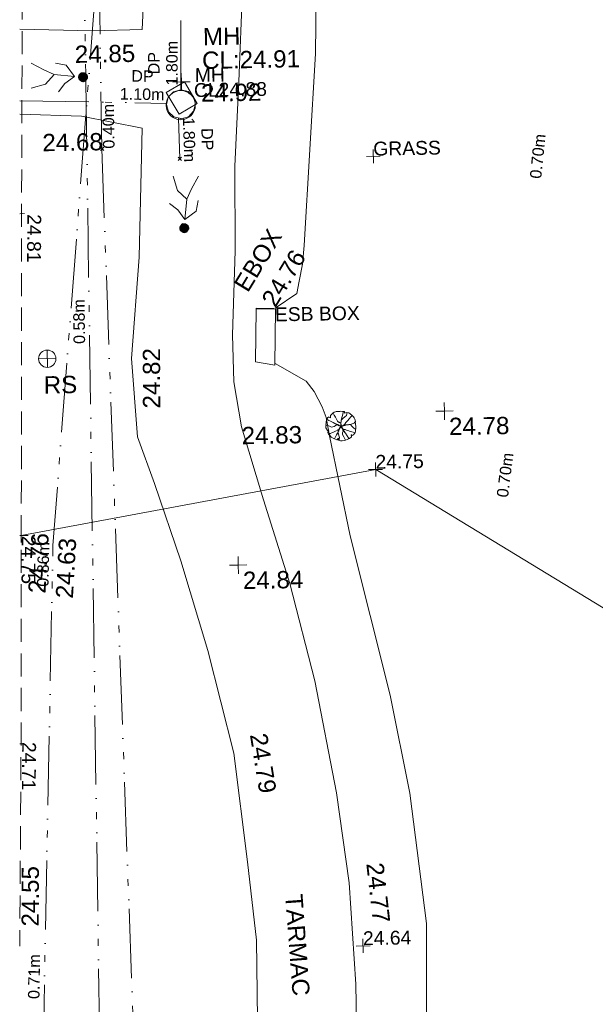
# Model space of a CAD drawing. Header units: millimetres. Extents: x -287732 to 520720, y -88450 to 287754.
# Tile 12 of 256: x -281646 to -269155, y 40935 to 62293. Entities that reach past the tile are written whole.
import ezdxf

# ---------------------------------------------------------------- set-up
doc = ezdxf.new("R2010")
doc.units = ezdxf.units.MM
for name, pattern in [('IMPORT-DASHED _2_', [750, 500, -250]), ('IMPORT-UG_EIR_QLB2 _2_', [2750, 1500, -300, 0, -300, 150, -300, 0, -200]), ('IMPORT-UG_ELEC_LV_QLB2 _2_', [2700, 1500, -300, 0, -250, 150, -300, 0, -200]), ('IMPORT-UG_ELEC_STREET LIGHTING_QLB2 _2_', [2700, 1500, -300, 0, -250, 150, -300, 0, -200]), ('IMPORT-UG_WATER_QLB2 _2_', [2500, 1500, -300, 0, -50, 150, -300, 0, -200])]:
    doc.linetypes.add(name, pattern=pattern)
for name, color, linetype, lineweight, true_color in [('00_TOPO_ESB_BOX', 240, 'Continuous', 9, 0xff003f), ('00_TOPO_FOOTPATH', 7, 'Continuous', 9, 0xa50000), ('00_TOPO_FURN_SIGN', 7, 'Continuous', 9, 0x666666), ('00_TOPO_KERB_BOTTOM', 1, 'Continuous', 9, 0xff0000), ('00_TOPO_KERB_TOP', 7, 'Continuous', 9, 0xa500a5), ('00_TOPO_LEVEL_SPOT', 7, 'Continuous', 9, 0x666666), ('00_TOPO_SERV_MH', 7, 'Continuous', 9, 0x666666), ('00_UAV_FORM_LINES', 7, 'Continuous', 9, 0x666666), ('12333-PUM-2D-U-0001-C01 - Rev2_REVIT IMPORT_dwg', 7, 'Continuous', 9, 0x767676), ('CONTOURS_MINOR', 7, 'Continuous', 9, 0x00a5a5), ('ESB_BOX', 1, 'Continuous', 9, 0xff0000), ('ESB_BOX_TXT', 1, 'Continuous', 9, 0xff0000), ('KERB_BOTTOM_LVL', 7, 'Continuous', 9, 0x0000a5), ('KERB_TOP_LVL', 2, 'Continuous', 9, 0xffff00), ('MANHOLES', 7, 'Continuous', 9, 0xa50000), ('MANHOLES_LVL', 7, 'Continuous', 9, 0xa50000), ('MANHOLES_TXT', 7, 'Continuous', 9, 0xa50000), ('PUM-EIRCOMM-NOTES', 6, 'Continuous', 9, 0xff00ff), ('PUM-EIRCOMM-QLB2', 6, 'IMPORT-UG_EIR_QLB2 _2_', 9, 0xff00ff), ('PUM-ELECTRIC-LV-QLB2', 1, 'IMPORT-UG_ELEC_LV_QLB2 _2_', 9, 0xff0000), ('PUM-ELECTRIC-SL-QLB2', 7, 'IMPORT-UG_ELEC_STREET LIGHTING_QLB2 _2_', 9, 0xff7f7f), ('PUM-WATER-MH', 5, 'Continuous', 9, 0x0000ff), ('PUM-WATER-QLB2', 5, 'IMPORT-UG_WATER_QLB2 _2_', 9, 0x0000ff), ('SAPLING', 120, 'Continuous', 9, 0x00ffbf), ('SPOT_HEIGHTS_LVL', 7, 'Continuous', 9, 0x00a500)]:
    doc.layers.add(name, color=color, linetype=linetype, lineweight=lineweight, true_color=true_color)
for name, color, linetype, lineweight in [('00_TOPO_PEDASTRIAN', 7, 'Continuous', 9), ('00_TOPO_SURVEY_TEXT', 7, 'Continuous', 9), ('CHANGE_OF_SURFACE', 7, 'IMPORT-DASHED _2_', 9), ('CHANGE_OF_SURFACE_LVL', 7, 'Continuous', 9), ('GEN-TEXT', 7, 'Continuous', 9), ('Text', 7, 'Continuous', 9), ('TEXT_TXT', 7, 'Continuous', 9)]:
    doc.layers.add(name, color=color, linetype=linetype, lineweight=lineweight)
doc.styles.add('Arial_1', font='arial.ttf', dxfattribs={"height": 250})
doc.styles.add('Arial_3', font='arial.ttf', dxfattribs={"height": 300})
doc.styles.add('Swis721 Lt BT_2', font='swissl.ttf', dxfattribs={"height": 375})

# ---------------------------------------------------------------- blocks, each defined once
blk = doc.blocks.new('12333-PUM-2D-U-0001-C01 - Rev2_REVIT IMPORT_dwg_PEDESTRIAN CROSS-2077064-Site Location Plan Proposed')
at = {"layer": '00_TOPO_PEDASTRIAN', "true_color": 0xe2e2e2}
blk.add_hatch(color=254, dxfattribs=at).paths.add_polyline_path([(533624938, 725617927), (533624994, 725617944), (533625044, 725618013), (533625044, 725618050), (533625030, 725618097), (533624971, 725618141), (533624903, 725618146), (533624877, 725618134), (533624827, 725618064), (533624826, 725618028), (533624840, 725617980), (533624900, 725617936), (533624915, 725617933)])
at = {"layer": '00_TOPO_PEDASTRIAN', "color": 253, "true_color": 0xaaaaaa, "flags": 128}
for points in [[(533624955, 725618222), (533625004, 725618667), (533624800, 725618854), (533624715, 725619166)], [(533625004, 725618667), (533625111, 725618888), (533625261, 725619161)], [(533625251, 725618633), (533625199, 725618401), (533624955, 725618222), (533624804, 725618436), (533624623, 725618575)]]:
    blk.add_lwpolyline(points, dxfattribs=at)
blk = doc.blocks.new('12333-PUM-2D-U-0001-C01 - Rev2_REVIT IMPORT_dwg_PEDESTRIAN CROSS-2077065-Site Location Plan Proposed')
at = {"layer": '00_TOPO_PEDASTRIAN', "true_color": 0xe2e2e2}
blk.add_hatch(color=254, dxfattribs=at).paths.add_polyline_path([(533622801, 725621239), (533622856, 725621255), (533622906, 725621324), (533622907, 725621361), (533622893, 725621408), (533622833, 725621452), (533622766, 725621457), (533622739, 725621445), (533622700, 725621403), (533622686, 725621347), (533622703, 725621292), (533622762, 725621248), (533622778, 725621244)])
at = {"layer": '00_TOPO_PEDASTRIAN', "color": 253, "true_color": 0xaaaaaa, "flags": 128}
for points in [[(533622170, 725621418), (533621948, 725621526), (533621675, 725621676)], [(533622203, 725621665), (533622435, 725621613), (533622615, 725621370), (533622401, 725621219), (533622261, 725621038)], [(533622615, 725621370), (533622170, 725621418), (533621983, 725621215), (533621670, 725621130)]]:
    blk.add_lwpolyline(points, dxfattribs=at)
blk = doc.blocks.new('12333-PUM-2D-U-0001-C01 - Rev2_REVIT IMPORT_dwg_MSL_RoadSign_SYM-2077193-Site Location Plan Proposed')
at = {"layer": '00_TOPO_FURN_SIGN', "color": 254, "true_color": 0xcccccc}
for p, q in [((-500, 0), (500, 0)), ((0, -500), (0, 500))]:
    blk.add_line(p, q, dxfattribs=at)
blk.add_circle((0, 0), 500, dxfattribs=at)
blk = doc.blocks.new('12333-PUM-2D-U-0001-C01 - Rev2_REVIT IMPORT_dwg_MM-2077200-Site Location Plan Proposed')
at = {"layer": '00_TOPO_LEVEL_SPOT', "color": 254, "true_color": 0xcccccc, "flags": 128}
for points in [[(0, -500), (0, 0), (-500, 0)], [(500, 0), (0, 0), (0, 500)]]:
    blk.add_lwpolyline(points, dxfattribs=at)
blk = doc.blocks.new('12333-PUM-2D-U-0001-C01 - Rev2_REVIT IMPORT_dwg_MGS62954_T2_Galway_ITM_3d_Rev1-2077680-Site Location Plan Proposed')
at = {"layer": '00_TOPO_ESB_BOX', "color": 254, "true_color": 0xcccccc}
for p, q in [((533626428, 725615110), (533626466, 725616253)), ((533626466, 725616253), (533626886, 725616253)), ((533626886, 725616253), (533626847, 725615033)), ((533626428, 725615110), (533626847, 725615033))]:
    blk.add_line(p, q, dxfattribs=at)
at = {"layer": '00_TOPO_FOOTPATH', "color": 254, "true_color": 0xcccccc, "flags": 128}
for points in [[(533621443, 725622413), (533623019, 725622351), (533624096, 725622359), (533624215, 725624171), (533624307, 725625991), (533624433, 725628087), (533624487, 725630543), (533624603, 725632616), (533624807, 725634327), (533624997, 725634972), (533625652, 725636314), (533626006, 725636753), (533626436, 725637110), (533627286, 725637750), (533627849, 725638117), (533628674, 725638531), (533629668, 725638690), (533631126, 725638672), (533633192, 725638798)], [(533628368, 725599017), (533628374, 725601577), (533628266, 725603776), (533628023, 725605734), (533627600, 725608167), (533627092, 725610293), (533626553, 725612113), (533626102, 725613708), (533625952, 725614685), (533625942, 725615707), (533626029, 725617527), (533626053, 725619360), (533626177, 725621194), (533626290, 725623196)], [(533625972, 725566754), (533626000, 725570509), (533626032, 725574455), (533625915, 725578858), (533625967, 725583181), (533626026, 725586562), (533626096, 725590703), (533626167, 725594471), (533626213, 725598557), (533626234, 725602570), (533626070, 725604271), (533625815, 725606633), (533625284, 725608871), (533624736, 725610820), (533624193, 725612509), (533623842, 725613531), (533623744, 725615231), (533623948, 725617424), (533624058, 725620224), (533622749, 725620502), (533621411, 725620570)]]:
    blk.add_lwpolyline(points, dxfattribs=at)
at = {"layer": '00_TOPO_SERV_MH', "color": 254, "true_color": 0xcccccc}
blk.add_circle((533624906, 725620707), 316, dxfattribs=at)
at = {"layer": '00_UAV_FORM_LINES', "color": 254, "true_color": 0xcccccc, "flags": 128}
for points in [[(533626877, 725616264), (533627354, 725616578), (533627410, 725616847), (533627488, 725617209), (533627534, 725617614), (533627846, 725621777), (533627995, 725626842), (533627994, 725629901)], [(533629793, 725595263), (533629885, 725600306), (533629929, 725602862), (533629619, 725605695), (533629224, 725607833), (533628418, 725611299), (533628009, 725613477), (533627940, 725613878), (533627857, 725614110), (533627693, 725614447), (533627523, 725614671), (533626855, 725615064)]]:
    blk.add_lwpolyline(points, dxfattribs=at)
for name in ['12333-PUM-2D-U-0001-C01 - Rev2_REVIT IMPORT_dwg_PEDESTRIAN CROSS-2077065-Site Location Plan Proposed', '12333-PUM-2D-U-0001-C01 - Rev2_REVIT IMPORT_dwg_PEDESTRIAN CROSS-2077064-Site Location Plan Proposed']:
    blk.add_blockref(name, (0, 0))
at = {"xscale": 0.375, "yscale": 0.375, "zscale": 0.375}
for name, p in [('12333-PUM-2D-U-0001-C01 - Rev2_REVIT IMPORT_dwg_MM-2077200-Site Location Plan Proposed', (533624930, 725621210)), ('12333-PUM-2D-U-0001-C01 - Rev2_REVIT IMPORT_dwg_MSL_RoadSign_SYM-2077193-Site Location Plan Proposed', (533621915, 725615257)), ('12333-PUM-2D-U-0001-C01 - Rev2_REVIT IMPORT_dwg_MM-2077200-Site Location Plan Proposed', (533630510, 725613970)), ('12333-PUM-2D-U-0001-C01 - Rev2_REVIT IMPORT_dwg_MM-2077200-Site Location Plan Proposed', (533625980, 725610710))]:
    blk.add_blockref(name, p, dxfattribs=at)
at = {"layer": '00_TOPO_ESB_BOX', "color": 251, "true_color": 0x666666, "char_height": 375, "attachment_point": 1, "rotation": 57.7269, "line_spacing_factor": 1.005062, "style": 'Swis721 Lt BT_2'}
for s, insert, width in [('EBOX', (533625973, 725616799), 1619.37), ('24.76', (533626564, 725616462), 1495.9)]:
    blk.add_mtext(s, dxfattribs=dict(at, insert=insert, width=width))
at = {"layer": '00_TOPO_FOOTPATH', "color": 251, "true_color": 0x666666, "char_height": 375, "width": 1495.9, "attachment_point": 1, "line_spacing_factor": 1.005062, "style": 'Swis721 Lt BT_2'}
for s, insert in [('24.85', (533622627, 725622037)), ('24.83', (533626102, 725613703))]:
    blk.add_mtext(s, dxfattribs=dict(at, insert=insert))
for s, insert, rotation in [('24.82', (533623971, 725614141), 89.1314), ('24.79', (533626538, 725607079), 278.3227), ('24.77', (533629017, 725604221), 275.4957)]:
    blk.add_mtext(s, dxfattribs=dict(at, insert=insert, rotation=rotation))
at = {"layer": '00_TOPO_FURN_SIGN', "insert": (533621827, 725614877), "char_height": 375, "width": 783.57, "attachment_point": 1, "line_spacing_factor": 1.005062, "style": 'Swis721 Lt BT_2'}
blk.add_mtext('RS', dxfattribs=at)
at = {"layer": '00_TOPO_KERB_BOTTOM', "color": 251, "true_color": 0x666666, "insert": (533621890, 725620133), "char_height": 375, "width": 1495.9, "attachment_point": 1, "line_spacing_factor": 1.005062, "style": 'Swis721 Lt BT_2'}
blk.add_mtext('24.68', dxfattribs=at)
at = {"layer": '00_TOPO_KERB_BOTTOM', "color": 251, "true_color": 0x666666, "char_height": 375, "width": 1495.9, "attachment_point": 1, "line_spacing_factor": 1.005062, "style": 'Swis721 Lt BT_2'}
for s, insert, rotation in [('24.63', (533622005, 725610068), 85.7082), ('24.55', (533621141, 725602953), 88.8976)]:
    blk.add_mtext(s, dxfattribs=dict(at, insert=insert, rotation=rotation))
at = {"layer": '00_TOPO_KERB_TOP', "color": 251, "true_color": 0x666666, "insert": (533621411, 725610188), "char_height": 375, "width": 1495.9, "attachment_point": 1, "rotation": 85.7082, "line_spacing_factor": 1.005062, "style": 'Swis721 Lt BT_2'}
blk.add_mtext('24.76', dxfattribs=at)
at = {"layer": '00_TOPO_LEVEL_SPOT', "char_height": 375, "width": 1495.9, "attachment_point": 1, "line_spacing_factor": 1.005062, "style": 'Swis721 Lt BT_2'}
for s, insert in [('24.92', (533625351, 725621148)), ('24.78', (533630605, 725613823)), ('24.84', (533626075, 725610563))]:
    blk.add_mtext(s, dxfattribs=dict(at, insert=insert))
at = {"layer": '00_TOPO_SERV_MH', "char_height": 375, "attachment_point": 1, "line_spacing_factor": 1.005062, "style": 'Swis721 Lt BT_2'}
for s, insert, width in [('MH', (533625413, 725622372), 949.78), ('CL:24.91', (533625385, 725621858), 2440.93)]:
    blk.add_mtext(s, dxfattribs=dict(at, insert=insert, width=width))
at = {"layer": '00_TOPO_SURVEY_TEXT', "color": 251, "true_color": 0x666666, "insert": (533627248, 725603562), "char_height": 375, "width": 2450.43, "attachment_point": 1, "rotation": 273.2092, "line_spacing_factor": 1.005062, "style": 'Swis721 Lt BT_2'}
blk.add_mtext('TARMAC', dxfattribs=at)
blk = doc.blocks.new('12333-PUM-2D-U-0001-C01 - Rev2_REVIT IMPORT_dwg_SAPLING-2077789-Site Location Plan Proposed')
at = {"layer": 'SAPLING', "color": 254, "true_color": 0xeaeaea, "flags": 128}
blk.add_lwpolyline([(-224, 233), (-205, 245), (-187, 266), (-161, 288), (-141, 304), (-126, 305), (-98, 315), (-57, 319), (-20, 318), (6, 319), (42, 315), (83, 313), (82, 297), (82, 276), (101, 288), (116, 295), (174, 283), (242, 230), (278, 193), (290, 174), (304, 144), (310, 119), (318, 96), (308, 85), (285, 71), (314, 66), (319, 51), (320, 34), (321, -19), (321, -44), (322, -58), (318, -87), (317, -88), (315, -116), (305, -145), (293, -164), (270, -199), (257, -205), (243, -206), (226, -198), (219, -196), (224, -237), (178, -270), (130, -296), (93, -307), (71, -313), (19, -319), (-18, -318), (-32, -316), (-49, -307), (-60, -296), (-61, -287), (-54, -269), (-62, -259), (-66, -259), (-71, -273), (-84, -295), (-95, -300), (-161, -268), (-214, -235), (-227, -214), (-256, -185), (-273, -169), (-281, -158), (-286, -141), (-285, -125), (-277, -110), (-266, -95), (-296, -94), (-309, -68), (-317, -55), (-325, -36), (-325, 12), (-322, 19), (-323, 24), (-325, 45), (-320, 73), (-315, 104), (-309, 132), (-295, 172), (-280, 191), (-269, 200), (-267, 201), (-257, 200), (-232, 187), (-228, 185), (-224, 190), (-226, 205)], close=True, dxfattribs=at)
for points in [[(-166, 284), (-141, 239), (-116, 194), (-94, 150), (-73, 104), (-34, 76), (-8, 68), (0, 54), (-1, 32), (-6, 5), (-10, -21), (-26, -46), (-46, -79), (-64, -125), (-67, -149), (-53, -170), (-50, -208), (-39, -250), (-40, -281), (-47, -299), (-49, -307)], [(-141, -278), (-119, -231), (-99, -191), (-77, -151), (-54, -108), (-30, -56), (-16, -32), (-3, -10), (-5, 32), (-2, 70), (4, 113), (16, 154), (31, 203), (43, 259), (53, 291), (57, 315)], [(141, 291), (122, 230), (88, 200), (45, 165), (9, 128), (6, 108), (1, 69), (4, 19), (9, -1), (27, -1), (63, 17), (86, 42), (110, 77), (150, 118), (180, 152), (219, 199), (245, 226)], [(-324, 31), (-309, 22), (-261, 7), (-206, -19), (-150, -8), (-102, 21), (-73, 29), (-35, 8), (-17, 5), (13, 1), (37, 5), (73, 23)], [(93, -307), (57, -237), (34, -187), (35, -146), (43, -115), (41, -75), (33, -48), (18, -30), (-6, -6), (-29, 5), (-61, 27), (-94, 41), (-128, 58), (-164, 77), (-228, 106), (-260, 124), (-302, 152)], [(-141, 64), (-110, 49), (-101, 44), (-87, 37), (-62, 29), (-46, 19), (-36, 10), (-22, 6), (-1, 4), (-3, -1), (-3, -9), (-19, 1), (-29, 5), (-44, 14), (-64, 26), (-74, 31), (-78, 29), (-97, 23), (-116, 15), (-124, 6), (-137, 0), (-152, -9), (-156, -9)], [(-145, 67), (-125, 56), (-92, 40), (-55, 25), (-29, 8)], [(-75, 109), (-57, 95), (-38, 82), (-16, 72), (-3, 63), (-1, 43), (-2, 29), (1, 17), (-3, 3), (3, -8), (14, -23), (23, -42), (33, -54), (45, -78), (54, -95), (67, -114), (89, -147)], [(-65, -125), (-58, -111), (-50, -101), (-44, -90), (-36, -73), (-29, -56), (-17, -38), (-6, -22), (-2, -12), (1, 0)], [(9, 131), (5, 117), (8, 105), (3, 84), (1, 71), (-1, 54), (-3, 38), (5, 26), (5, 14), (6, 6), (8, 1)], [(311, 66), (223, 37), (175, 28), (119, 21), (87, 15), (30, 6), (0, 0), (11, -30), (36, -58), (58, -71), (94, -79), (133, -97), (167, -110), (201, -119), (232, -127), (261, -136), (302, -150)], [(32, -147), (40, -130), (43, -115), (40, -101), (43, -82), (38, -68), (27, -46), (12, -30), (8, -17), (0, -8), (1, 1), (0, 12), (1, 24)], [(5, -3), (28, 1), (56, 6), (80, 12), (108, 23), (130, 23)], [(6, -1), (29, 1), (45, 5), (52, 8), (63, 11), (84, 13), (106, 18), (129, 23), (147, 27), (164, 26), (189, 31), (196, 32)], [(319, -80), (278, -48), (237, -5), (206, 27), (200, 32)], [(-259, -182), (-236, -158), (-200, -145), (-150, -124), (-53, -79), (-25, -43), (-3, -16)], [(-82, -91), (-63, -85), (-52, -80), (-43, -67), (-34, -57), (-26, -45), (-15, -30), (-8, -23), (-8, -11), (-6, -3)], [(-81, -91), (-66, -84), (-55, -82), (-47, -73), (-34, -56), (-18, -29), (-4, -16)], [(-64, -121), (-51, -97), (-40, -75), (-29, -49), (-16, -29), (-4, -16)], [(104, -84), (86, -77), (66, -73), (50, -66), (36, -58), (29, -45), (23, -36), (18, -27), (11, -15), (1, -5)], [(169, -277), (133, -215), (93, -154), (54, -99), (30, -51), (5, -18)], [(87, -77), (69, -73), (50, -69), (36, -55)], [(84, -143), (70, -119), (59, -104), (44, -80), (38, -69)]]:
    blk.add_lwpolyline(points, dxfattribs=at)
blk = doc.blocks.new('12333-PUM-2D-U-0001-C01 - Rev2_REVIT IMPORT_dwg_SPOT-2077713-Site Location Plan Proposed')
at = {"layer": 'Text', "color": 253, "true_color": 0xaaaaaa}
for p, q in [((-500, 0), (500, 0)), ((0, 500), (0, -500))]:
    blk.add_line(p, q, dxfattribs=at)
blk = doc.blocks.new('12333-PUM-2D-U-0001-C01 - Rev2_REVIT IMPORT_dwg_SPOT-V261-Site Location Plan Proposed')
at = {"layer": 'CHANGE_OF_SURFACE_LVL', "color": 253, "true_color": 0xaaaaaa}
for p, q in [((-96, 0), (500, 0)), ((0, 500), (0, -500))]:
    blk.add_line(p, q, dxfattribs=at)
blk = doc.blocks.new('12333-PUM-2D-U-0001-C01 - Rev2_REVIT IMPORT_dwg_SPOT-V270-Site Location Plan Proposed')
at = {"layer": 'KERB_BOTTOM_LVL', "color": 9, "true_color": 0xaaaae1}
blk.add_line((351, 0), (500, 0), dxfattribs=at)
blk = doc.blocks.new('12333-PUM-2D-U-0001-C01 - Rev2_REVIT IMPORT_dwg_SPOT-V273-Site Location Plan Proposed')
at = {"layer": 'KERB_BOTTOM_LVL', "color": 9, "true_color": 0xaaaae1}
blk.add_line((312, 0), (500, 0), dxfattribs=at)
blk = doc.blocks.new('12333-PUM-2D-U-0001-C01 - Rev2_REVIT IMPORT_dwg_SPOT-V279-Site Location Plan Proposed')
at = {"layer": 'KERB_TOP_LVL', "color": 51, "true_color": 0xffffaa}
blk.add_line((208, 0), (500, 0), dxfattribs=at)
blk = doc.blocks.new('12333-PUM-2D-U-0001-C01 - Rev2_REVIT IMPORT_dwg_SPOT-V280-Site Location Plan Proposed')
at = {"layer": 'KERB_TOP_LVL', "color": 51, "true_color": 0xffffaa}
blk.add_line((169, 0), (500, 0), dxfattribs=at)
blk = doc.blocks.new('12333-PUM-2D-U-0001-C01 - Rev2_REVIT IMPORT_dwg_SPOT-2077775-Site Location Plan Proposed')
at = {"layer": 'SPOT_HEIGHTS_LVL', "color": 9, "true_color": 0xaae1aa}
for p, q in [((-500, 0), (500, 0)), ((0, 500), (0, -500))]:
    blk.add_line(p, q, dxfattribs=at)
blk = doc.blocks.new('12333-PUM-2D-U-0001-C01 - Rev2_REVIT IMPORT_dwg-1620468-Site Location Plan Proposed')
at = {"layer": 'CHANGE_OF_SURFACE', "color": 253, "true_color": 0xaaaaaa, "flags": 128}
blk.add_lwpolyline([(-12365, 23333), (-12718, 23246), (-13821, 22841), (-14585, 22528), (-15273, 22099), (-15588, 21888), (-16094, 21526), (-16548, 21125), (-16828, 20832), (-17223, 20377), (-17703, 19799), (-18115, 19252), (-18393, 18803), (-18657, 18378), (-18856, 17964), (-18992, 17581), (-19234, 16931), (-19391, 16393), (-19477, 13114), (-19509, 10658), (-19572, 7233), (-19668, 2556), (-19754, -2421), (-19799, -4424), (-19880, -8942), (-19984, -13326)], dxfattribs=at)
at = {"layer": 'CONTOURS_MINOR', "color": 254, "true_color": 0xaae1e1, "flags": 128}
blk.add_lwpolyline([(14385, -15269), (13576, -15078), (12756, -14931), (10212, -14580), (10086, -14560), (9960, -14536), (9835, -14507), (9711, -14475), (9588, -14438), (9466, -14398), (9345, -14355), (9225, -14310), (2418, -11607), (1802, -11355), (1189, -11097), (580, -10827), (-25, -10550), (-621, -10256), (-1210, -9948), (-1787, -9617), (-2355, -9273), (-12082, -3121), (-19802, -4421), (-19828, -4421)], dxfattribs=at)
at = {"layer": 'ESB_BOX', "color": 21, "true_color": 0xffaaaa}
for p, q in [((-14613, 418), (-14615, 335)), ((-14223, 409), (-14613, 418))]:
    blk.add_line(p, q, dxfattribs=at)
at = {"layer": 'GEN-TEXT', "color": 253, "true_color": 0xaaaaaa}
for p, q in [((-17932, 3898), (-17861, 3969)), ((-17861, 3898), (-17932, 3969)), ((-16251, 3651), (-16180, 3722)), ((-16180, 3651), (-16251, 3722))]:
    blk.add_line(p, q, dxfattribs=at)
at = {"layer": 'MANHOLES', "color": 9, "true_color": 0xe1aaaa, "flags": 128}
blk.add_lwpolyline([(-16482, 5131), (-16210, 4656), (-15815, 4882), (-16086, 5358)], close=True, dxfattribs=at)
at = {"layer": 'PUM-EIRCOMM-QLB2', "color": 211, "true_color": 0xffaaff}
for p, q in [((-18223, 5580), (-18223, 5401)), ((-17903, 3937), (-17353, -25947))]:
    blk.add_line(p, q, dxfattribs=at)
at = {"layer": 'PUM-EIRCOMM-QLB2', "color": 211, "true_color": 0xffaaff, "flags": 128}
for points in [[(-17560, 52519), (-18038, 41213), (-18182, 33642), (-18227, 18929), (-18214, 8543), (-18223, 5588)], [(-17226, 49152), (-17716, 40103), (-18047, 33068), (-17865, 22114), (-17886, 12427), (-17903, 3937)], [(-18223, 5401), (-18240, 196), (-18297, -18879), (-18538, -26231)]]:
    blk.add_lwpolyline(points, dxfattribs=at)
at = {"layer": 'PUM-ELECTRIC-SL-QLB2', "color": 254, "true_color": 0xffd4d4, "flags": 128}
blk.add_lwpolyline([(-17730, 10052), (-19114, -4650), (-19479, -14568), (-19753, -23123), (-20002, -26703), (-20218, -26731)], dxfattribs=at)
at = {"layer": 'PUM-WATER-MH', "color": 161, "true_color": 0xaaaaff, "flags": 128}
blk.add_lwpolyline([(-15854, 4871), (-15896, 5028), (-16011, 5144), (-16160, 5184), (-16168, 5186), (-16325, 5144), (-16441, 5028), (-16483, 4871), (-16441, 4714), (-16325, 4599), (-16176, 4559), (-16168, 4557), (-16011, 4599), (-15896, 4714)], close=True, dxfattribs=at)
at = {"layer": 'PUM-WATER-QLB2', "color": 161, "true_color": 0xaaaaff}
for p, q in [((-16168, 5186), (-15628, 33393)), ((-19664, 5008), (-16476, 4896)), ((-16227, 4572), (-16216, 3687))]:
    blk.add_line(p, q, dxfattribs=at)
for name, p in [('12333-PUM-2D-U-0001-C01 - Rev2_REVIT IMPORT_dwg_MGS62954_T2_Galway_ITM_3d_Rev1-2077680-Site Location Plan Proposed', (-533641080, -725615854)), ('12333-PUM-2D-U-0001-C01 - Rev2_REVIT IMPORT_dwg_SAPLING-2077789-Site Location Plan Proposed', (-12820, -2168))]:
    blk.add_blockref(name, p)
at = {"xscale": 0.3, "yscale": 0.3, "zscale": 0.3}
for name, p in [('12333-PUM-2D-U-0001-C01 - Rev2_REVIT IMPORT_dwg_SPOT-2077713-Site Location Plan Proposed', (-12014, 3669)), ('12333-PUM-2D-U-0001-C01 - Rev2_REVIT IMPORT_dwg_SPOT-V273-Site Location Plan Proposed', (-19800, 2559)), ('12333-PUM-2D-U-0001-C01 - Rev2_REVIT IMPORT_dwg_SPOT-V280-Site Location Plan Proposed', (-19757, 2558)), ('12333-PUM-2D-U-0001-C01 - Rev2_REVIT IMPORT_dwg_SPOT-2077775-Site Location Plan Proposed', (-12085, -3124)), ('12333-PUM-2D-U-0001-C01 - Rev2_REVIT IMPORT_dwg_SPOT-V261-Site Location Plan Proposed', (-19799, -4424)), ('12333-PUM-2D-U-0001-C01 - Rev2_REVIT IMPORT_dwg_SPOT-V270-Site Location Plan Proposed', (-20012, -8939)), ('12333-PUM-2D-U-0001-C01 - Rev2_REVIT IMPORT_dwg_SPOT-V279-Site Location Plan Proposed', (-19970, -8940)), ('12333-PUM-2D-U-0001-C01 - Rev2_REVIT IMPORT_dwg_SPOT-2077775-Site Location Plan Proposed', (-12536, -13451))]:
    blk.add_blockref(name, p, dxfattribs=at)
at = {"layer": 'CHANGE_OF_SURFACE_LVL', "insert": (-19484, -4432), "char_height": 300, "width": 1256.11, "attachment_point": 1, "rotation": 268.5821, "line_spacing_factor": 0.941778, "style": 'Arial_3'}
blk.add_mtext('24.75', dxfattribs=at)
at = {"layer": 'ESB_BOX_TXT', "insert": (-14210, 427), "char_height": 300, "width": 2200.03, "attachment_point": 1, "line_spacing_factor": 0.941778, "style": 'Arial_3'}
blk.add_mtext('ESB BOX', dxfattribs=at)
at = {"layer": 'KERB_TOP_LVL', "char_height": 300, "width": 1256.11, "attachment_point": 1, "rotation": 268.5821, "line_spacing_factor": 0.941778, "style": 'Arial_3'}
for s, insert in [('24.81', (-19242, 2539)), ('24.71', (-19554, -8905))]:
    blk.add_mtext(s, dxfattribs=dict(at, insert=insert))
at = {"layer": 'MANHOLES_LVL', "insert": (-15882, 5322), "char_height": 300, "width": 1895.19, "attachment_point": 1, "line_spacing_factor": 0.941778, "style": 'Arial_3'}
blk.add_mtext('CL24.88', dxfattribs=at)
at = {"layer": 'MANHOLES_TXT', "insert": (-15858, 5648), "char_height": 300, "width": 774.97, "attachment_point": 1, "line_spacing_factor": 0.941778, "style": 'Arial_3'}
blk.add_mtext('MH', dxfattribs=at)
at = {"layer": 'PUM-EIRCOMM-NOTES', "char_height": 250, "width": 1160.03, "attachment_point": 2, "line_spacing_factor": 0.941778, "style": 'Arial_1'}
for s, insert, rotation in [('0.40m', (-17875, 4421), 89.8853), ('0.58m', (-18587, 197), 89.8288)]:
    blk.add_mtext(s, dxfattribs=dict(at, insert=insert, rotation=rotation))
at = {"layer": 'PUM-ELECTRIC-LV-QLB2', "char_height": 250, "width": 1160.03, "attachment_point": 2, "line_spacing_factor": 0.941778, "style": 'Arial_1'}
for insert, rotation in [((-8573, 3623), 83.2447), ((-9402, -3275), 81.7995)]:
    blk.add_mtext('0.70m', dxfattribs=dict(at, insert=insert, rotation=rotation))
at = {"layer": 'PUM-ELECTRIC-SL-QLB2', "char_height": 250, "width": 1160.03, "attachment_point": 2, "line_spacing_factor": 0.941778, "style": 'Arial_1'}
for s, insert, rotation in [('0.86m', (-19458, -5050), 87.8924), ('0.71m', (-19812, -13989), 88.1656)]:
    blk.add_mtext(s, dxfattribs=dict(at, insert=insert, rotation=rotation))
at = {"layer": 'PUM-WATER-QLB2', "char_height": 250, "width": 1160.03, "attachment_point": 2, "line_spacing_factor": 0.941778, "style": 'Arial_1'}
for s, insert, rotation in [('DP\\P1.80m', (-16867, 5775), 88.9046), ('DP\\P1.10m', (-16988, 5623), 357.9741), ('DP\\P1.80m', (-15484, 4105), 270.7409)]:
    blk.add_mtext(s, dxfattribs=dict(at, insert=insert, rotation=rotation))
at = {"layer": 'SPOT_HEIGHTS_LVL', "char_height": 300, "width": 1256.11, "attachment_point": 1, "line_spacing_factor": 0.941778, "style": 'Arial_3'}
for s, insert in [('24.75', (-12085, -2809)), ('24.64', (-12536, -13136))]:
    blk.add_mtext(s, dxfattribs=dict(at, insert=insert))
at = {"layer": 'TEXT_TXT', "insert": (-12014, 3984), "char_height": 300, "width": 1751.95, "attachment_point": 1, "line_spacing_factor": 0.941778, "style": 'Arial_3'}
blk.add_mtext('GRASS', dxfattribs=at)

msp = doc.modelspace()

# ---------------------------------------------------------------- block references
at = {"layer": '12333-PUM-2D-U-0001-C01 - Rev2_REVIT IMPORT_dwg', "color": 254, "linetype": 'IMPORT-UG_ELEC_STREET LIGHTING_QLB2 _2_', "true_color": 0xffd4d4, "rotation": 0.9999999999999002}
msp.add_blockref('12333-PUM-2D-U-0001-C01 - Rev2_REVIT IMPORT_dwg-1620468-Site Location Plan Proposed', (-261895, 55870), dxfattribs=at)

doc.saveas('drawing.dxf')
